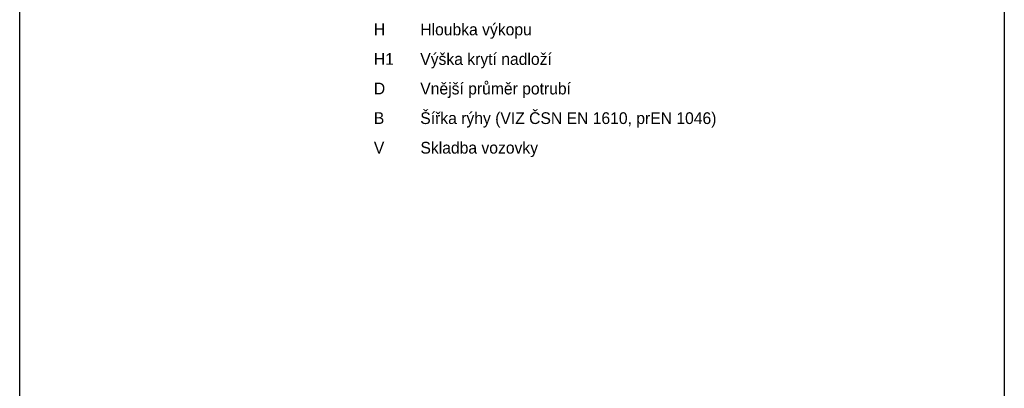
# Model space of a CAD drawing. Header units: millimetres. Extents: x -300186 to 535068, y -28581 to 763298.
# Tile 221 of 256: x -2995 to 7505, y 145726 to 149651. Entities that reach past the tile are written whole.
import ezdxf
from ezdxf.enums import TextEntityAlignment as Align

# ---------------------------------------------------------------- set-up
doc = ezdxf.new("R2010")
doc.units = ezdxf.units.MM
doc.header["$LTSCALE"] = 10
doc.layers.add('netisk', color=30, linetype='Continuous', plot=False)
doc.layers.add('text', color=6, linetype='Continuous', lineweight=9)
doc.styles.add('laplan N', font='txt')

msp = doc.modelspace()

# ---------------------------------------------------------------- linework, layer by layer
at = {"layer": 'netisk'}
msp.add_lwpolyline([(-2995.251, 156266.143), (7504.749, 156266.143), (7504.749, 141416.143), (-2995.251, 141416.143), (-2995.251, 156266.143)], dxfattribs=at)

# ---------------------------------------------------------------- texts
at = {"layer": 'text', "color": 0, "style": 'laplan N'}
for s, p in [('Hloubka výkopu', (1276.541, 149447.268)), ('Výška krytí nadloží', (1276.541, 149132.307)), ('Vnější průměr potrubí', (1276.541, 148817.346)), ('Šířka rýhy (VIZ ČSN EN 1610, prEN 1046)', (1276.541, 148502.385)), ('Skladba vozovky', (1278.416, 148187.423))]:
    msp.add_text(s, height=125, dxfattribs=at).set_placement(p, align=Align.BOTTOM_LEFT)
at = {"layer": 'text', "color": 0, "char_height": 125, "attachment_point": 4, "style": 'laplan N'}
for s, insert in [('\\A1;H', (781.57, 149548.056)), ('\\A1;H1', (781.57, 149233.095)), ('\\A1;D', (781.57, 148918.134)), ('\\A1;B', (781.57, 148603.173)), ('\\A1;V', (781.57, 148288.211))]:
    msp.add_mtext(s, dxfattribs=dict(at, insert=insert))

doc.saveas('drawing.dxf')
